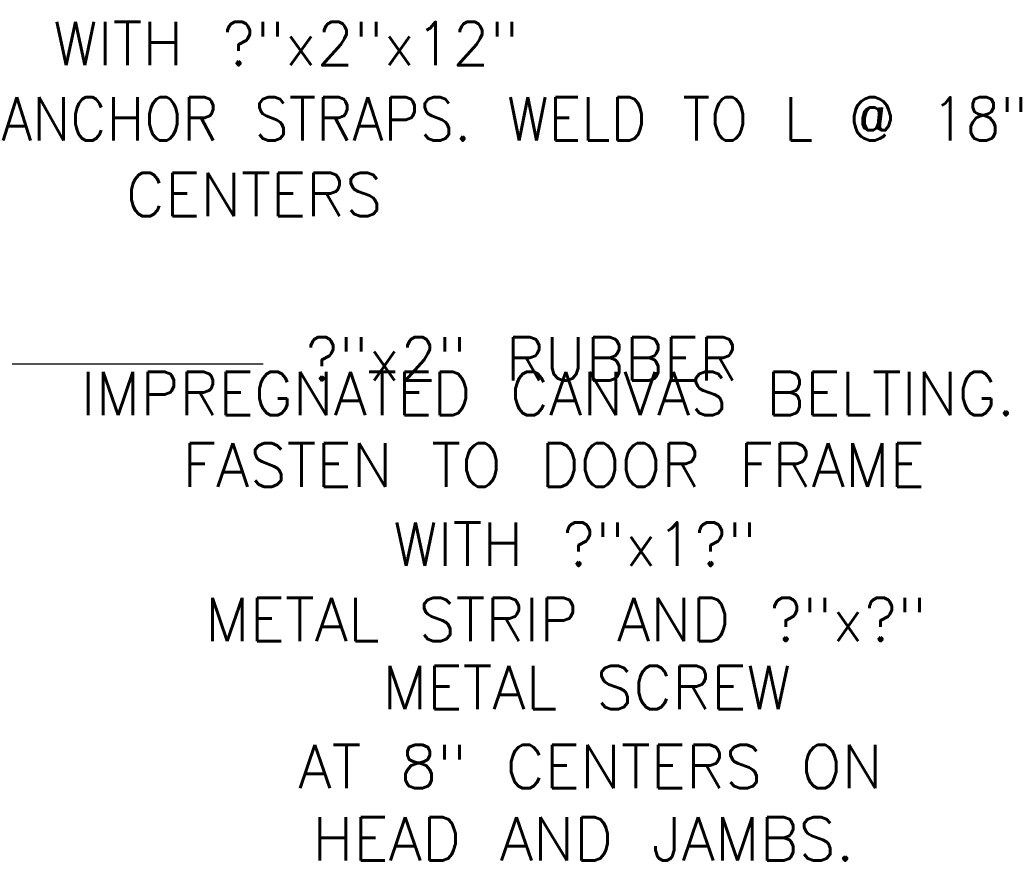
# Model space of a CAD drawing. Extents: x -31.3 to 10.7, y -20.4 to 9.6.
# Tile 20 of 25: x -4 to -1.2, y 1.1 to 3.6. Entities that reach past the tile are written whole.
import ezdxf
from ezdxf.enums import TextEntityAlignment as Align

# ---------------------------------------------------------------- set-up
doc = ezdxf.new("R2010")
doc.units = 0
doc.header["$MEASUREMENT"] = 0
doc.layers.add('01', color=7, linetype='CONTINUOUS')
doc.styles.add('TXT_SHX', font='txt.shx')

msp = doc.modelspace()

# ---------------------------------------------------------------- linework, layer by layer
at = {"layer": '01', "color": 7, "linetype": 'CONTINUOUS'}
msp.add_line((-4.1396, 2.5674), (-3.2936, 2.5674), dxfattribs=at)

# ---------------------------------------------------------------- texts
at = {"layer": '01', "color": 7, "linetype": 'CONTINUOUS', "style": 'TXT_SHX'}
for s, height, p in [('WITH ?"x2"x12" ', 0.124998, (-3.1718, 3.4274)), ('ANCHOR STRAPS. WELD TO L @ 18"', 0.124998, (-2.5474, 3.2104)), (' CENTERS', 0.125, (-3.3756, 2.9924)), ('IMPREGNATED CANVAS BELTING.', 0.124998, (-2.4729, 2.4194)), ('FASTEN TO DOOR FRAME', 0.124998, (-2.4565, 2.2134)), ('WITH ?"x1?" ', 0.124998, (-2.3393, 1.9854)), ('METAL STRIP AND ?"x?"', 0.124998, (-2.4211, 1.7684)), (' METAL SCREW', 0.124998, (-2.4168, 1.5724)), ('AT 8" CENTERS ON', 0.124998, (-2.3509, 1.3444)), ('HEAD AND JAMBS.', 0.124998, (-2.371, 1.1364))]:
    msp.add_text(s, height=height, dxfattribs=at).set_placement(p, align=Align.CENTER)
msp.add_text('?"x2" RUBBER', height=0.124998, dxfattribs=at).set_placement((-3.1726, 2.5194))

doc.saveas('drawing.dxf')
